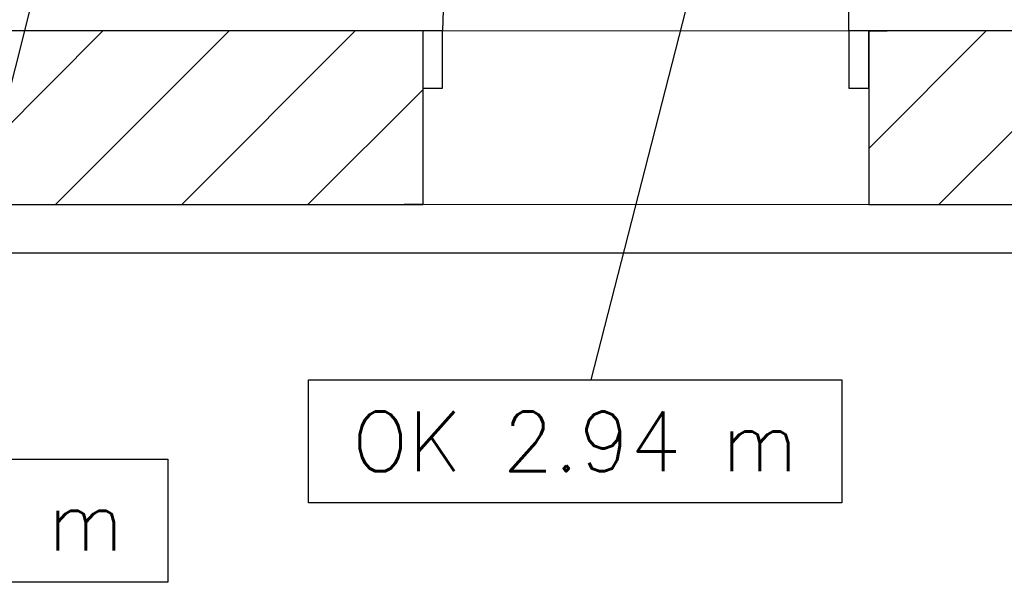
# Model space of a CAD drawing. Header units: millimetres. Extents: x -40063 to 512011, y 350190 to 687060.
# Tile 163 of 256: x 154459 to 156446, y 611396 to 612530. Entities that reach past the tile are written whole.
import ezdxf

# ---------------------------------------------------------------- set-up
doc = ezdxf.new("R2010")
doc.units = ezdxf.units.MM
doc.layers.get('0').update_dxf_attribs({"color": 8})
for name, color, linetype in [('Elementy Modelu - Strefy', 8, 'Continuous'), ('FLUID-W1-120-INF', 7, 'Continuous'), ('Konstrukcja - Ściany zew', 8, 'Continuous'), ('X_ref', 8, 'Continuous')]:
    doc.layers.add(name, color=color, linetype=linetype)
doc.layers.add('J_skropliny', color=24, linetype='Continuous', lineweight=30)
doc.styles.add('FDBES', font='simplex.shx')
doc.dimstyles.new('FDBES', dxfattribs={"dimscale": 50, "dimtxt": 4, "dimasz": 2.5, "dimexe": 0.8, "dimexo": 2, "dimgap": 1, "dimtad": 1, "dimdsep": 46, "dimtxsty": 'FDBES', "dimcen": 2.5, "dimclrd": 4, "dimclre": 5, "dimadec": 0, "dimazin": 0, "dimtfac": 1, "dimtmove": 0, "dimatfit": 3, "dimfxl": 1, "dimarcsym": 0})

# ---------------------------------------------------------------- blocks, each defined once
blk = doc.blocks.new('fdgdfg')
at = {"layer": 'Elementy Modelu - Strefy', "linetype": 'Continuous', "lineweight": 0}
for p, q in [((-197980.3, 456119.9), (-184960.3, 456119.9)), ((-186870.3, 455769.9), (-192420.3, 455769.9))]:
    blk.add_line(p, q, dxfattribs=at)
at = {"layer": 'Konstrukcja - Ściany zew', "linetype": 'Continuous'}
for p, q in [((-187550.3, 456119.9), (-187550.3, 456939.9)), ((-188410.3, 456119.9), (-195570.3, 456119.9)), ((-189405.4, 455769.9), (-189055.4, 456119.9)), ((-189150.8, 455769.9), (-188800.8, 456119.9)), ((-188896.3, 455769.9), (-188546.3, 456119.9)), ((-188410.3, 456119.9), (-188447.3, 456119.9)), ((-188410.3, 456119.9), (-188447.3, 456119.9)), ((-188410.3, 456119.9), (-188410.3, 456004.9)), ((-188370.3, 456119.9), (-188410.3, 456119.9)), ((-188410.3, 456119.9), (-188410.3, 456004.9)), ((-188410.3, 456119.9), (-188410.3, 456004.9)), ((-188370.3, 456004.9), (-188370.3, 456119.9)), ((-187510.3, 456119.9), (-187550.3, 456119.9)), ((-187550.3, 456119.9), (-187550.3, 456004.9)), ((-187510.3, 455883.1), (-187273.5, 456119.9)), ((-187510.3, 456119.9), (-187473.3, 456119.9)), ((-187510.3, 456119.9), (-187510.3, 456004.9)), ((-184960.3, 456119.9), (-187510.3, 456119.9)), ((-187510.3, 456004.9), (-187510.3, 456119.9)), ((-187510.3, 456119.9), (-187510.3, 456004.9)), ((-187510.3, 456119.9), (-187473.3, 456119.9)), ((-187368.9, 455769.9), (-187018.9, 456119.9)), ((-188641.7, 455769.9), (-188410.3, 456001.3)), ((-188410.3, 456004.9), (-188410.3, 455769.9)), ((-188410.3, 456004.9), (-188370.3, 456004.9)), ((-188410.3, 456004.9), (-188410.3, 455769.9)), ((-187550.3, 456004.9), (-187510.3, 456004.9)), ((-187510.3, 456004.9), (-187510.3, 455769.9)), ((-187510.3, 456004.9), (-187510.3, 455769.9)), ((-192420.3, 455769.9), (-188410.3, 455769.9)), ((-188410.3, 455769.9), (-188447.3, 455769.9)), ((-188410.3, 455769.9), (-188447.3, 455769.9)), ((-187510.3, 455769.9), (-187473.3, 455769.9)), ((-187510.3, 455769.9), (-186870.3, 455769.9)), ((-187510.3, 455769.9), (-187473.3, 455769.9))]:
    blk.add_line(p, q, dxfattribs=at)
blk.add_arc((-187550.3, 456119.9), 820, 90, 180, dxfattribs=at)
blk = doc.blocks.new('*U14372')
at = {"color": 7, "lineweight": -2}
blk.add_lwpolyline([(-812.6, -945.8), (264, -945.8), (264, -1193.8), (-812.6, -1193.8)], close=True, dxfattribs=at)
at = {"color": 7, "insert": (-274.3, -1069.8), "char_height": 120, "attachment_point": 5, "line_spacing_factor": 1.1, "style": 'FDBES'}
blk.add_mtext('OK 2.94 m', dxfattribs=at)
at = {"color": 7}
blk.add_leader([(0, 0), (-242.5, -945.8)], dimstyle='FDBES', override={"dimscale": 30, "dimclrd": 7, "dimclre": 7}, dxfattribs=at)
blk = doc.blocks.new('*U14373')
at = {"color": 7, "lineweight": -2}
blk.add_lwpolyline([(-990.8, -1674.5), (85.8, -1674.5), (85.8, -1922.5), (-990.8, -1922.5)], close=True, dxfattribs=at)
at = {"color": 7, "insert": (-452.5, -1798.5), "char_height": 120, "attachment_point": 5, "line_spacing_factor": 1.1, "style": 'FDBES'}
blk.add_mtext('OK 2.69 m', dxfattribs=at)
at = {"color": 7}
blk.add_leader([(0, 0), (-421.3, -1674.5)], dimstyle='FDBES', override={"dimscale": 30, "dimclrd": 7, "dimclre": 7}, dxfattribs=at)

msp = doc.modelspace()

# ---------------------------------------------------------------- linework, layer by layer
at = {"layer": 'J_skropliny'}
msp.add_line((150969.83906, 612059.98392, 1145.05059), (156665.19818, 612059.98392, 9.77438), dxfattribs=at)

# ---------------------------------------------------------------- block references
at = {"layer": 'FLUID-W1-120-INF', "linetype": 'ByBlock'}
for name, p in [('*U14373', (154672.51507, 613318.53048, 2690)), ('*U14372', (155854.27864, 612749.807, 2935))]:
    msp.add_blockref(name, p, dxfattribs=at)
at = {"layer": 'X_ref'}
msp.add_blockref('fdgdfg', (343682.59614, 156387.58931), dxfattribs=at)

doc.saveas('drawing.dxf')
